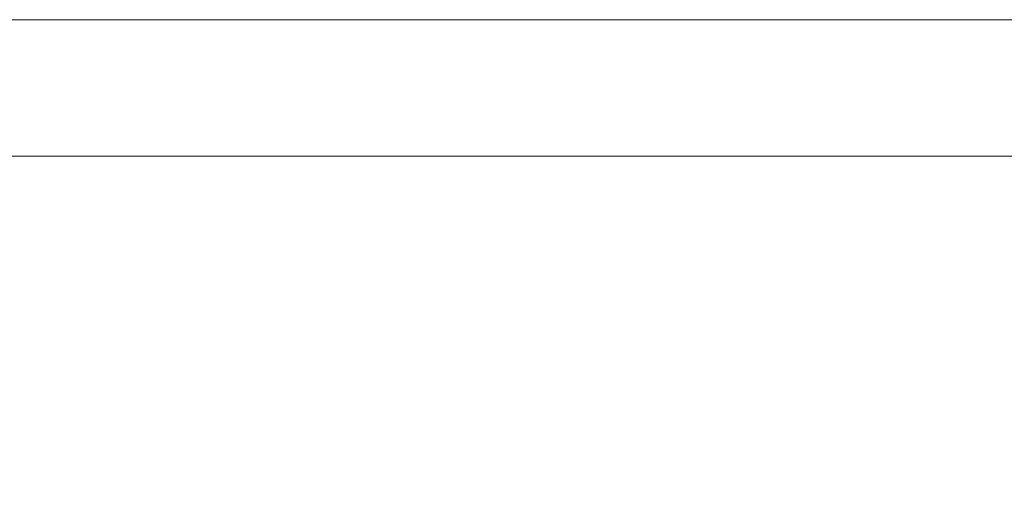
# Model space of a CAD drawing. Extents: x 0 to 956, y 0 to 252.
# Tile 6 of 17: x 76 to 150, y 216 to 252. Entities that reach past the tile are written whole.
import ezdxf
from ezdxf.enums import TextEntityAlignment as Align

# ---------------------------------------------------------------- set-up
doc = ezdxf.new("R2010")
doc.units = 0
doc.header["$MEASUREMENT"] = 0
doc.layers.add('B_ANNO_DIM', color=7, linetype='Continuous', lineweight=18)
doc.layers.add('B_ANNO_TEXT', color=7, linetype='Continuous', lineweight=18)
doc.layers.add('B_ANNO_NOPLOT', color=47, linetype='Continuous', lineweight=18, plot=False)
doc.styles.add('Annotative', font='calibri.ttf', dxfattribs={"height": 0.0625})
doc.dimstyles.new('Annotative', dxfattribs={"dimscale": 0, "dimtxt": 0.0625, "dimasz": 0.0625, "dimexe": 0.03125, "dimexo": 0.03125, "dimgap": 0.03125, "dimtad": 1, "dimdec": 3, "dimzin": 3, "dimdsep": 46, "dimlunit": 4, "dimtxsty": 'Annotative', "dimblk": 'OPEN30', "dimcen": 0.03125, "dimclrd": 256, "dimclre": 256, "dimclrt": 256, "dimaunit": 1, "dimadec": 0, "dimazin": 0, "dimtfac": 0.75, "dimtdec": 3, "dimtofl": 0, "dimtmove": 0, "dimatfit": 3, "dimldrblk": 'OPEN30', "dimfxl": 1, "dimtfill": 1, "dimfrac": 1, "dimtolj": 1, "dimtzin": 0, "dimlwd": -1, "dimlwe": -1, "dimarcsym": 0})

# ---------------------------------------------------------------- blocks, each defined once
blk = doc.blocks.new('*U212')
at = {"layer": 'B_ANNO_NOPLOT', "flags": 128}
blk.add_lwpolyline([(0, 0), (0, 252.0001), (323.9278, 252.0001), (323.9278, 238.8553), (378.0002, 238.8553), (378.0002, 40.4996), (316.5709, 40.4996), (316.5709, 0)], close=True, dxfattribs=at)
at = {"layer": 'B_ANNO_TEXT', "style": 'Annotative'}
for tag, p in [('BN2', (248.5041, 219.9396)), ('BN3', (248.4941, 217.4338))]:
    blk.add_attdef(tag, p, '', height=1.5, dxfattribs=at)
blk.add_attdef('BN4', (248.3944, 207.5772), '', height=1.5, rotation=90, dxfattribs=at)
blk = doc.blocks.new('*U297')
at = {"layer": 'B_ANNO_NOPLOT', "flags": 128}
blk.add_lwpolyline([(0, 0), (0, 252.0001), (323.9278, 252.0001), (323.9278, 238.8553), (378.0002, 238.8553), (378.0002, 40.4996), (316.5709, 40.4996), (316.5709, 0)], close=True, dxfattribs=at)
blk = doc.blocks.new('_Open30')
at = {"color": 0, "linetype": 'ByBlock', "lineweight": -2}
for p, q in [((-1, 0.268), (0, 0)), ((0, 0), (-1, -0.268)), ((0, 0), (-1, 0))]:
    blk.add_line(p, q, dxfattribs=at)
blk = doc.blocks.new('*D46')
at = {"layer": 'B_ANNO_DIM', "transparency": 16777216}
for p, q in [((56.035, 223.112), (56.035, 242.634)), ((170.203, 222.795), (170.203, 242.634)), ((57.535, 241.884), (168.703, 241.884))]:
    blk.add_line(p, q, dxfattribs=at)
at = {"layer": 'Defpoints', "color": 0, "transparency": 16777216}
for p in [(170.203, 241.884), (56.035, 222.362), (170.203, 222.045)]:
    blk.add_point(p, dxfattribs=at)
at = {"layer": 'B_ANNO_DIM', "transparency": 16777216, "xscale": 1.5, "yscale": 1.5, "zscale": 1.5, "rotation": 180}
blk.add_blockref('_Open30', (56.035, 241.884), dxfattribs=at)
at = {"layer": 'B_ANNO_DIM', "transparency": 16777216, "xscale": 1.5, "yscale": 1.5, "zscale": 1.5}
blk.add_blockref('_Open30', (170.203, 241.884), dxfattribs=at)
blk = doc.blocks.new('INS_G54_BASE')
at = {"layer": 'B_ANNO_TEXT', "style": 'Annotative'}
for tag, p in [('SPA', (117.3182, 244.1419)), ('T#S', (188.7249, 126.4054)), ('TP', (196.8212, 126.395))]:
    blk.add_attdef(tag, text='', height=1.5, dxfattribs=at).set_placement(p, align=Align.TOP_CENTER)
for tag, p in [('B#', (154.0658, 167.2763)), ('LAP', (186.6027, 167.2717)), ('HAU', (332.9685, 50.7787))]:
    blk.add_attdef(tag, p, '', height=1.5, dxfattribs=at)
blk.add_attdef('DECK', text='', height=1.5, rotation=90, dxfattribs=at).set_placement((293.3389, 114.3357), align=Align.TOP_CENTER)
at = {"layer": 'B_ANNO_DIM'}
dim = blk.add_linear_dim(base=(170.2032, 241.8843), p1=(56.0354, 222.3616), p2=(170.2032, 222.0449), text=' ', dimstyle='Annotative', override={"dimtfill": 0}, dxfattribs=at)
dim.commit()
dim.dimension.update_dxf_attribs({"geometry": '*D46', "text_midpoint": (113.1193, 241.8843)})

msp = doc.modelspace()

# ---------------------------------------------------------------- block references
msp.add_blockref('*U212', (0, 0))

# ---------------------------------------------------------------- next in the draw order: block references
msp.add_blockref('*U297', (0, 0))

# ---------------------------------------------------------------- next in the draw order: block references
msp.add_blockref('INS_G54_BASE', (0, 0))

doc.saveas('drawing.dxf')
